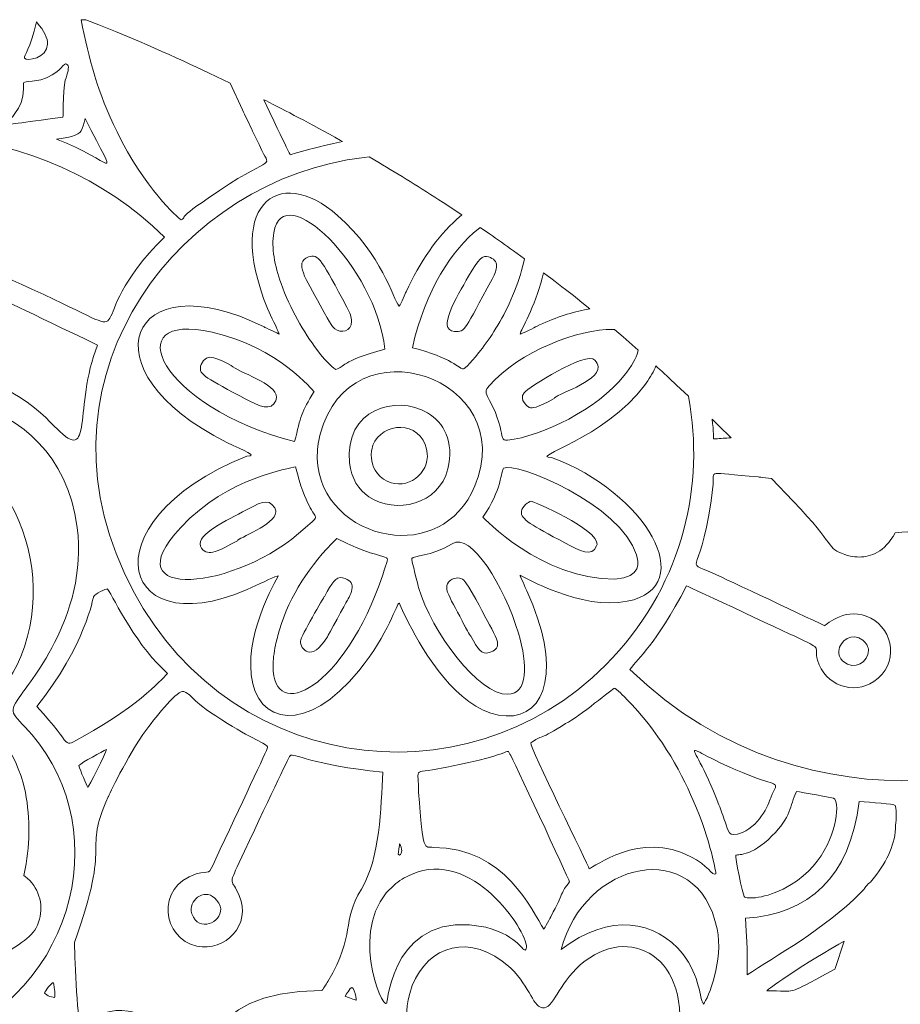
# Model space of a CAD drawing. Header units: inches. Extents: x 11 to 851, y 149 to 714.
# Tile 3 of 7: x 210 to 424, y 389 to 628. Entities that reach past the tile are written whole.
import ezdxf

# ---------------------------------------------------------------- set-up
doc = ezdxf.new("R2010")
doc.units = ezdxf.units.IN
doc.header["$MEASUREMENT"] = 0
doc.layers.add('Layer 1', color=7, linetype='Continuous')

msp = doc.modelspace()

# ---------------------------------------------------------------- linework, layer by layer
at = {"layer": 'Layer 1', "lineweight": 0}
for points, knots in [([(217.02, 622.2), (217.05, 623.55), (216.34, 625.32), (214.31, 627.55), (212.91, 620.89), (211.19, 619.49), (211.41, 618.74), (211.95, 617.96), (216.93, 618.75), (217.02, 622.2)], [0, 0, 0, 0, 1, 1, 1, 2, 2, 2, 3, 3, 3, 3]), ([(261.31, 612.69), (261.31, 612.69), (256.23, 615.14), (256.23, 615.14), (248.17, 618.96), (238.6, 623.27), (227.35, 627.7), (227.35, 627.7), (226.29, 628.11), (226.29, 628.11), (226.29, 628.11), (225.17, 628.09), (225.17, 628.09), (227.11, 618.31), (229.15, 610.46), (233.88, 600.89), (240.55, 587.13), (248.61, 580.03), (249.47, 579.49), (251.41, 580.57), (247.21, 578.74), (256.03, 584.76), (271.62, 595.73), (271.41, 591.53), (269.04, 596.37), (267.21, 600.16), (265.66, 603.42), (264.34, 606.21), (264.34, 606.21), (261.31, 612.69), (261.31, 612.69)], [0, 0, 0, 0, 1, 1, 1, 2, 2, 2, 3, 3, 3, 4, 4, 4, 5, 5, 5, 6, 6, 6, 7, 7, 7, 8, 8, 8, 9, 9, 9, 10, 10, 10, 10]), ([(217.12, 614.15), (216.09, 613.68), (214.82, 613.31), (213.24, 613.15), (210.66, 612.82), (211.19, 613.36), (211.19, 611.32), (211.19, 606.23), (207.37, 603.76), (207.25, 603.01), (207.15, 602.35), (209.93, 603.03), (220.76, 604.44), (220.76, 604.54), (220.87, 613.36), (221.52, 614.01), (222.05, 615.73), (222.38, 616.91), (221.62, 617.34), (221.06, 617.74), (220.19, 615.54), (217.12, 614.15)], [0, 0, 0, 0, 1, 1, 1, 2, 2, 2, 3, 3, 3, 4, 4, 4, 5, 5, 5, 6, 6, 6, 7, 7, 7, 7]), ([(288.63, 598.48), (288.63, 598.48), (288.13, 598.77), (288.13, 598.77), (280.8, 602.9), (274.61, 606.11), (269.98, 608.44), (269.98, 608.44), (269.51, 608.68), (269.51, 608.68), (269.51, 608.68), (270.98, 605.56), (270.98, 605.56), (276.53, 593.89), (275.92, 595.38), (275.92, 595.3), (280.22, 596.53), (283.67, 597.41), (286.45, 598.03), (286.45, 598.03), (288.63, 598.48), (288.63, 598.48)], [0, 0, 0, 0, 1, 1, 1, 2, 2, 2, 3, 3, 3, 4, 4, 4, 5, 5, 5, 6, 6, 6, 7, 7, 7, 7]), ([(142.24, 587.52), (142.3, 586.02), (145.97, 585.4), (150.55, 583.25), (173.88, 572.18), (180.44, 545.51), (181.41, 543.9), (208.29, 543.9), (218.07, 529.39), (219.15, 528.85), (228.29, 519.71), (223.24, 534.01), (229.15, 549.06), (194.85, 565.51), (200.33, 563.26), (197.22, 561.54), (190.87, 557.88), (182.91, 562.4), (183.67, 570.03), (184.74, 581), (200.33, 580.57), (201.41, 570.35), (201.73, 567.23), (199.47, 569.06), (216.14, 561.32), (241.94, 549.39), (223.34, 553.36), (245.38, 575.3), (216.14, 604.54), (166.46, 606.69), (144.64, 590.35), (142.92, 589.07), (142.21, 588.21), (142.24, 587.52)], [0, 0, 0, 0, 1, 1, 1, 2, 2, 2, 3, 3, 3, 4, 4, 4, 5, 5, 5, 6, 6, 6, 7, 7, 7, 8, 8, 8, 9, 9, 9, 10, 10, 10, 11, 11, 11, 11]), ([(219.15, 599.06), (233.13, 594.01), (234.74, 586.91), (226.14, 604.11), (225.33, 601.29), (225.49, 600.46), (222.86, 599.77), (221.98, 599.54), (220.79, 599.33), (219.15, 599.06)], [0, 0, 0, 0, 1, 1, 1, 2, 2, 2, 3, 3, 3, 3]), ([(372.6, 536.62), (372.6, 536.62), (369.71, 539.36), (369.71, 539.36), (368.11, 540.86), (366.57, 542.28), (365.08, 543.64), (365.08, 543.64), (364.71, 543.98), (364.71, 543.98), (364.71, 543.98), (364.53, 543.54), (364.53, 543.54), (363.89, 542.18), (363.04, 540.76), (361.94, 539.28), (352.37, 526.27), (333.55, 521.75), (339.36, 521.75), (362.15, 513.37), (375.59, 490.46), (357.75, 486.81), (346.56, 484.55), (332.59, 492.83), (331.72, 493.15), (331.72, 493.04), (333.12, 489.93), (333.34, 489.39), (341.94, 470.89), (338.18, 458.53), (328.39, 458.96), (318.04, 459.4), (309.68, 472.15), (305.42, 480.1), (303.49, 483.72), (302.41, 486.34), (302.37, 486.38), (301.73, 486.38), (300.01, 479.07), (292.59, 469.93), (280.01, 454.44), (267.75, 456.81), (266.46, 468.96), (265.17, 480.57), (273.56, 493.58), (273.02, 493.04), (272.7, 493.04), (268.61, 491.11), (268.61, 491.11), (234.42, 474.01), (225.39, 506.05), (265.38, 522.07), (268.39, 522.07), (264.74, 523.37), (260.55, 525.41), (225.49, 542.72), (236.68, 569.92), (269.58, 553.47), (269.79, 553.36), (273.23, 551.75), (273.23, 551.75), (273.23, 551.97), (271.94, 554.87), (271.51, 555.41), (259.04, 583.15), (273.13, 593.25), (287.43, 580.57), (298.29, 570.89), (300.87, 560.35), (302.37, 558.52), (303.02, 559.17), (303.77, 561.64), (304.09, 561.97), (307.36, 569.36), (311.75, 575.42), (316.31, 579.6), (316.31, 579.6), (317.56, 580.69), (317.56, 580.69), (317.56, 580.69), (313.05, 583.67), (313.05, 583.67), (307.56, 587.24), (302.32, 590.48), (297.43, 593.39), (297.43, 593.39), (295.06, 594.78), (295.06, 594.78), (295.06, 594.78), (293.92, 594.66), (293.92, 594.66), (249.66, 589.43), (213.04, 542.9), (235.6, 493.8), (258.07, 444.77), (318.39, 436.81), (352.48, 471.32), (370.87, 489.91), (376.2, 513.37), (373.03, 534.15), (373.03, 534.15), (372.6, 536.62), (372.6, 536.62)], [0, 0, 0, 0, 1, 1, 1, 2, 2, 2, 3, 3, 3, 4, 4, 4, 5, 5, 5, 6, 6, 6, 7, 7, 7, 8, 8, 8, 9, 9, 9, 10, 10, 10, 11, 11, 11, 12, 12, 12, 13, 13, 13, 14, 14, 14, 15, 15, 15, 16, 16, 16, 17, 17, 17, 18, 18, 18, 19, 19, 19, 20, 20, 20, 21, 21, 21, 22, 22, 22, 23, 23, 23, 24, 24, 24, 25, 25, 25, 26, 26, 26, 27, 27, 27, 28, 28, 28, 29, 29, 29, 30, 30, 30, 31, 31, 31, 32, 32, 32, 33, 33, 33, 34, 34, 34, 34]), ([(40.44, 578.75), (40.44, 578.75), (43.36, 573.06), (43.36, 573.06), (43.36, 573.06), (45.58, 568.9), (45.58, 568.9), (45.58, 568.9), (46.05, 569.09), (46.05, 569.09), (60.84, 574.74), (79.72, 573.44), (94.75, 561.64), (109.58, 570.57), (123.35, 576.59), (140.23, 570.46), (166.57, 560.89), (167.97, 533.69), (168.72, 532.72), (202.16, 532.72), (218.61, 502.94), (212.16, 478.31), (208.29, 463.69), (200.23, 462.4), (201.52, 459.17), (202.27, 457.35), (209.37, 451.65), (211.62, 440.36), (212.89, 433.96), (212.72, 427.17), (211.34, 420.59), (211.34, 420.59), (211.24, 420.17), (211.24, 420.17), (211.24, 420.17), (211.59, 419.95), (211.59, 419.95), (214.85, 417.5), (216.09, 413.23), (215.04, 409.58), (213.85, 405.42), (211.57, 404.37), (204.8, 400.17), (204.8, 400.17), (200.34, 397.33), (200.34, 397.33), (200.34, 397.33), (199.35, 396.15), (199.35, 396.15), (195.06, 391.25), (189.85, 387.38), (183.96, 385.13), (183.96, 385.13), (183.21, 384.87), (183.21, 384.87), (183.21, 384.87), (178.77, 381.25), (178.77, 381.25), (177.16, 379.89), (175.44, 378.4), (173.65, 376.79), (173.65, 376.79), (171.82, 375.12), (171.82, 375.12), (171.82, 375.12), (171.81, 375.05), (171.81, 375.05), (171.13, 370.13), (169.1, 363.66), (163.24, 357.24), (159.04, 352.63), (153.66, 348.94), (147.83, 346.37), (147.83, 346.37), (146.24, 345.71), (146.24, 345.71), (146.24, 345.71), (144.87, 343.69), (144.87, 343.69), (143.12, 341.01), (141.42, 338.18), (139.77, 335.2), (139.77, 335.2), (139.02, 333.8), (139.02, 333.8), (139.02, 333.8), (139.96, 333.87), (139.96, 333.87), (150.41, 334.91), (159.47, 339.04), (164.85, 344.66), (182.48, 363.05), (176.36, 377.67), (185.93, 377.67), (224.2, 389.29), (233.45, 431), (213.24, 454.34), (208.29, 460.14), (207.11, 459.39), (210.76, 464.34), (211.19, 465.41), (227.11, 483.04), (224.2, 504.76), (219.36, 541.11), (177.86, 537.88), (177.75, 537.88), (175.6, 538.53), (176.57, 540.46), (175.5, 544.01), (167.11, 571.64), (143.35, 589.06), (113.35, 579.06), (105.07, 576.27), (97.43, 571.21), (96.47, 570.67), (92.92, 568.74), (92.7, 571.54), (87.97, 575.08), (76.93, 583.69), (57.75, 584.84), (41.37, 579.09), (41.37, 579.09), (40.44, 578.75), (40.44, 578.75)], [0, 0, 0, 0, 1, 1, 1, 2, 2, 2, 3, 3, 3, 4, 4, 4, 5, 5, 5, 6, 6, 6, 7, 7, 7, 8, 8, 8, 9, 9, 9, 10, 10, 10, 11, 11, 11, 12, 12, 12, 13, 13, 13, 14, 14, 14, 15, 15, 15, 16, 16, 16, 17, 17, 17, 18, 18, 18, 19, 19, 19, 20, 20, 20, 21, 21, 21, 22, 22, 22, 23, 23, 23, 24, 24, 24, 25, 25, 25, 26, 26, 26, 27, 27, 27, 28, 28, 28, 29, 29, 29, 30, 30, 30, 31, 31, 31, 32, 32, 32, 33, 33, 33, 34, 34, 34, 35, 35, 35, 36, 36, 36, 37, 37, 37, 38, 38, 38, 39, 39, 39, 40, 40, 40, 41, 41, 41, 41]), ([(282.39, 547.97), (284.22, 545.53), (285.89, 543.79), (287, 543.15), (289.36, 543.79), (287.75, 544.98), (298.93, 548.1), (296.67, 568.09), (274.2, 590.03), (271.94, 576.37), (271.34, 572.74), (272.16, 568.38), (273.71, 564.02), (275.84, 558.02), (279.34, 552.03), (282.39, 547.97)], [0, 0, 0, 0, 1, 1, 1, 2, 2, 2, 3, 3, 3, 4, 4, 4, 5, 5, 5, 5]), ([(332.79, 570.04), (332.79, 570.04), (330.18, 571.95), (330.18, 571.95), (328.22, 573.36), (326.27, 574.74), (324.34, 576.08), (324.34, 576.08), (322.07, 577.63), (322.07, 577.63), (322.07, 577.63), (321.55, 577.26), (321.55, 577.26), (315.46, 572.43), (308.65, 562.4), (305.6, 548.42), (315.17, 546.05), (317.1, 543.15), (317.96, 543.26), (318.28, 543.31), (320.22, 545.19), (322.6, 548.34), (324.98, 551.48), (327.8, 555.89), (329.9, 561), (331.16, 564.03), (332.03, 566.69), (332.58, 568.98), (332.58, 568.98), (332.79, 570.04), (332.79, 570.04)], [0, 0, 0, 0, 1, 1, 1, 2, 2, 2, 3, 3, 3, 4, 4, 4, 5, 5, 5, 6, 6, 6, 7, 7, 7, 8, 8, 8, 9, 9, 9, 10, 10, 10, 10]), ([(290.8, 554.87), (290.85, 552.23), (288.15, 551.91), (286.78, 553.04), (286.35, 553.36), (286.03, 553.47), (283.23, 558.74), (279.68, 565.41), (276.78, 569.06), (280.33, 570.46), (282.8, 571.53), (283.77, 569.28), (289.68, 558.31), (290.46, 556.89), (290.79, 555.75), (290.8, 554.87)], [0, 0, 0, 0, 1, 1, 1, 2, 2, 2, 3, 3, 3, 4, 4, 4, 5, 5, 5, 5]), ([(326.04, 568.17), (326.01, 567.41), (325.68, 566.41), (324.95, 565.08), (318.18, 552.72), (318.61, 552.18), (315.81, 552.4), (311.4, 552.72), (316.24, 560.46), (319.25, 565.84), (321.62, 570.03), (322.69, 571), (324.09, 570.46), (325.3, 570.06), (326.09, 569.44), (326.04, 568.17)], [0, 0, 0, 0, 1, 1, 1, 2, 2, 2, 3, 3, 3, 4, 4, 4, 5, 5, 5, 5]), ([(348.71, 557.84), (348.71, 557.84), (346.77, 559.42), (346.77, 559.42), (343.89, 561.73), (341.48, 563.58), (339.5, 565.07), (339.5, 565.07), (337.44, 566.62), (337.44, 566.62), (337.44, 566.62), (337.14, 565.34), (337.14, 565.34), (335.33, 558.46), (331.99, 552.69), (331.72, 551.75), (332.05, 551.75), (335.6, 553.47), (335.7, 553.58), (339.86, 555.59), (343.79, 556.91), (347.35, 557.61), (347.35, 557.61), (348.71, 557.84), (348.71, 557.84)], [0, 0, 0, 0, 1, 1, 1, 2, 2, 2, 3, 3, 3, 4, 4, 4, 5, 5, 5, 6, 6, 6, 7, 7, 7, 8, 8, 8, 8]), ([(281.73, 537.77), (281.62, 537.77), (273.13, 548.53), (257, 552.18), (233.56, 557.45), (244.2, 534.01), (277, 525.62), (278.5, 531.75), (278.61, 532.72), (281.73, 537.77)], [0, 0, 0, 0, 1, 1, 1, 2, 2, 2, 3, 3, 3, 3]), ([(282.51, 521.54), (282.74, 511.46), (290.81, 504.54), (299.68, 503.09), (307.85, 501.76), (316.71, 505.09), (320.76, 514.87), (331.72, 541.21), (290.44, 555.08), (283.23, 527.45), (282.69, 525.38), (282.47, 523.41), (282.51, 521.54)], [0, 0, 0, 0, 1, 1, 1, 2, 2, 2, 3, 3, 3, 4, 4, 4, 4]), ([(360.44, 547.82), (360.44, 547.82), (356.79, 551.03), (356.79, 551.03), (356.79, 551.03), (354.69, 552.83), (354.69, 552.83), (354.69, 552.83), (354.26, 552.85), (354.26, 552.85), (346, 553.02), (331.67, 547.56), (324.2, 539.17), (322.16, 536.91), (324.95, 536.59), (326.89, 529.17), (327.53, 526.81), (327.1, 525.73), (328.71, 525.95), (337.1, 526.91), (350.43, 533.47), (356.99, 541.64), (358.88, 543.96), (359.95, 545.88), (360.36, 547.44), (360.36, 547.44), (360.44, 547.82), (360.44, 547.82)], [0, 0, 0, 0, 1, 1, 1, 2, 2, 2, 3, 3, 3, 4, 4, 4, 5, 5, 5, 6, 6, 6, 7, 7, 7, 8, 8, 8, 9, 9, 9, 9]), ([(272.6, 536.32), (272.59, 535.82), (272.39, 535.3), (271.94, 534.76), (270.44, 532.93), (267.32, 534.76), (263.66, 536.7), (254.95, 541.43), (253.45, 542.07), (254.31, 544.33), (255.6, 547.66), (258.72, 545.51), (261.62, 544.12), (263.31, 542.42), (272.66, 539.82), (272.6, 536.32)], [0, 0, 0, 0, 1, 1, 1, 2, 2, 2, 3, 3, 3, 4, 4, 4, 5, 5, 5, 5]), ([(350.71, 543.78), (350.87, 540.07), (340, 536.99), (340, 536.05), (335.7, 533.69), (334.74, 533.69), (333.98, 533.9), (333.55, 534.12), (331.4, 535.73), (332.69, 537.45), (333.66, 538.74), (347.75, 547.66), (349.9, 545.41), (350.43, 544.86), (350.68, 544.31), (350.71, 543.78)], [0, 0, 0, 0, 1, 1, 1, 2, 2, 2, 3, 3, 3, 4, 4, 4, 5, 5, 5, 5]), ([(309.25, 532.61), (313.22, 530.25), (315.79, 525.65), (314.2, 518.96), (312.11, 510.3), (301.42, 507.87), (295.05, 512.21), (292.55, 513.91), (290.72, 516.65), (290.33, 520.46), (288.99, 533.45), (301.68, 537.12), (309.25, 532.61)], [0, 0, 0, 0, 1, 1, 1, 2, 2, 2, 3, 3, 3, 4, 4, 4, 4]), ([(309.22, 521.98), (309.26, 522.9), (309.1, 523.88), (308.72, 524.87), (306.24, 531.32), (296.89, 529.92), (295.71, 523.58), (295.65, 523.31), (295.6, 522.87), (295.6, 522.34), (295.6, 520.72), (296.11, 518.18), (298.61, 516.48), (303.33, 513.4), (309.04, 516.97), (309.22, 521.98)], [0, 0, 0, 0, 1, 1, 1, 2, 2, 2, 3, 3, 3, 4, 4, 4, 5, 5, 5, 5]), ([(382.95, 526.56), (382.95, 526.56), (380.01, 529.48), (380.01, 529.48), (380.01, 529.48), (378.35, 531.09), (378.35, 531.09), (378.35, 531.09), (378.49, 529.97), (378.49, 529.97), (378.63, 528.67), (378.71, 527.42), (378.71, 526.27), (379.94, 526.34), (381.17, 526.42), (382.4, 526.51), (382.4, 526.51), (382.95, 526.56), (382.95, 526.56)], [0, 0, 0, 0, 1, 1, 1, 2, 2, 2, 3, 3, 3, 4, 4, 4, 5, 5, 5, 6, 6, 6, 6]), ([(282.07, 507.32), (281.92, 508.24), (279.63, 509.75), (277.21, 519.49), (275.81, 518.96), (261.08, 517.24), (249.36, 504.76), (232.37, 486.7), (262.8, 489.17), (279.58, 504.66), (281.47, 506.43), (282.16, 506.77), (282.07, 507.32)], [0, 0, 0, 0, 1, 1, 1, 2, 2, 2, 3, 3, 3, 4, 4, 4, 4]), ([(322.69, 507.24), (322.8, 507.24), (336.67, 492.18), (354.73, 492.18), (361.4, 492.61), (360.54, 496.48), (360, 498.1), (356.35, 510.35), (330.43, 520.89), (327.75, 519.17), (327.1, 518.53), (327.32, 513.9), (322.69, 507.24)], [0, 0, 0, 0, 1, 1, 1, 2, 2, 2, 3, 3, 3, 4, 4, 4, 4]), ([(414.13, 497.57), (412.53, 497.56), (411.22, 497.93), (410.55, 498.17), (405.97, 499.85), (408.71, 499.95), (398.06, 511.13), (398.06, 511.13), (392.76, 516.64), (392.76, 516.64), (392.76, 516.64), (391.3, 516.84), (391.3, 516.84), (390.44, 516.95), (389.79, 517.02), (389.57, 517.02), (376.67, 518.1), (378.93, 518.74), (378.6, 515.3), (376.13, 491.75), (370.86, 497.13), (378.5, 493.69), (378.5, 493.69), (400, 483.58), (405.7, 480.89), (406.13, 481.11), (411.08, 485.84), (416.88, 482.72), (422.37, 479.82), (423.87, 471.54), (417.63, 467.35), (412.69, 464.01), (405.7, 466.38), (403.98, 472.51), (402.9, 476.16), (405.49, 474.87), (399.57, 477.78), (399.57, 477.78), (372.69, 490.36), (372.15, 490.57), (364.3, 475.73), (360.65, 473.37), (358.39, 470.25), (402.37, 427.35), (466.02, 444.87), (462.79, 459.6), (458.52, 479.13), (447.51, 493.42), (433.08, 502.86), (433.08, 502.86), (431.28, 504.01), (431.28, 504.01), (431.28, 504.01), (430.84, 504.02), (430.84, 504.02), (429.68, 504.02), (427.48, 503.91), (422.77, 503.41), (420.24, 498.74), (416.79, 497.61), (414.13, 497.57)], [0, 0, 0, 0, 1, 1, 1, 2, 2, 2, 3, 3, 3, 4, 4, 4, 5, 5, 5, 6, 6, 6, 7, 7, 7, 8, 8, 8, 9, 9, 9, 10, 10, 10, 11, 11, 11, 12, 12, 12, 13, 13, 13, 14, 14, 14, 15, 15, 15, 16, 16, 16, 17, 17, 17, 18, 18, 18, 19, 19, 19, 20, 20, 20, 20]), ([(272.43, 508.52), (272.31, 505.36), (263.13, 502.12), (263.13, 501.54), (258.61, 499.07), (256.03, 497.56), (254.42, 499.71), (252.37, 502.51), (259.36, 505.84), (264.31, 508.53), (268.5, 510.68), (270.44, 512.18), (272.16, 509.49), (272.36, 509.17), (272.44, 508.85), (272.43, 508.52)], [0, 0, 0, 0, 1, 1, 1, 2, 2, 2, 3, 3, 3, 4, 4, 4, 5, 5, 5, 5]), ([(350.42, 500.59), (350.41, 500.47), (350.38, 500.36), (350.33, 500.25), (349.04, 497.45), (346.46, 498.96), (342.58, 501), (334.52, 505.41), (331.83, 506.7), (332.05, 508.63), (332.26, 509.92), (333.77, 511), (334.41, 511.11), (334.83, 511.21), (350.89, 504.25), (350.42, 500.59)], [0, 0, 0, 0, 1, 1, 1, 2, 2, 2, 3, 3, 3, 4, 4, 4, 5, 5, 5, 5]), ([(331.34, 479.05), (327.96, 490.45), (319.74, 503.79), (315.27, 500.79), (309.79, 497.56), (305.92, 497.99), (305.49, 497.24), (305.27, 496.91), (307.1, 490.36), (307.1, 490.14), (310.22, 479.39), (321.73, 464.01), (328.71, 464.23), (333.69, 464.36), (333.65, 471.25), (331.34, 479.05)], [0, 0, 0, 0, 1, 1, 1, 2, 2, 2, 3, 3, 3, 4, 4, 4, 5, 5, 5, 5]), ([(273.32, 479.87), (272.96, 478.66), (272.64, 477.43), (272.37, 476.16), (271.96, 474.22), (271.76, 472.52), (271.75, 471.06), (271.67, 456.99), (289.14, 465.59), (298.39, 493.26), (300.22, 500.14), (301.73, 494.87), (287.21, 502.08), (280.63, 495.49), (275.85, 488.33), (273.32, 479.87)], [0, 0, 0, 0, 1, 1, 1, 2, 2, 2, 3, 3, 3, 4, 4, 4, 5, 5, 5, 5]), ([(290.96, 490.18), (290.93, 488.87), (289.99, 487.41), (289.68, 486.81), (289.58, 486.7), (285.06, 478.31), (284.95, 478.21), (281.08, 471.65), (278.39, 475.3), (278.39, 477.13), (278.5, 478.31), (284.09, 487.88), (284.31, 488.1), (286.03, 491.22), (287, 492.94), (288.61, 492.51), (290.44, 492.13), (290.98, 491.2), (290.96, 490.18)], [0, 0, 0, 0, 1, 1, 1, 2, 2, 2, 3, 3, 3, 4, 4, 4, 5, 5, 5, 6, 6, 6, 6]), ([(326.29, 476.37), (326.27, 475.45), (325.69, 474.78), (324.2, 474.34), (322.37, 473.8), (321.51, 475.2), (319.79, 478.31), (319.57, 478.42), (318.28, 480.79), (318.28, 480.89), (315.17, 487.35), (312.05, 490.57), (315.27, 492.18), (315.81, 492.51), (317.32, 492.72), (318.07, 491.97), (319.04, 491), (323.12, 483.47), (323.12, 483.26), (324.74, 480.17), (326.31, 477.92), (326.29, 476.37)], [0, 0, 0, 0, 1, 1, 1, 2, 2, 2, 3, 3, 3, 4, 4, 4, 5, 5, 5, 6, 6, 6, 7, 7, 7, 7]), ([(246.14, 469.28), (246.03, 469.39), (244.74, 470.68), (244.74, 470.68), (238.29, 476.49), (231.94, 489.71), (231.51, 489.82), (231.19, 489.93), (228.5, 488.64), (228.18, 487.88), (228.07, 487.78), (226.25, 476.16), (214.42, 461.22), (223.77, 451.33), (220.12, 451), (225.49, 453.91), (240.22, 461.97), (245.38, 468.64), (246.14, 469.28)], [0, 0, 0, 0, 1, 1, 1, 2, 2, 2, 3, 3, 3, 4, 4, 4, 5, 5, 5, 6, 6, 6, 6]), ([(416.32, 474.85), (416.3, 475.73), (415.89, 476.62), (414.95, 477.35), (412.45, 479.52), (409.28, 477.22), (409.13, 474.71), (409.07, 473.88), (409.36, 473.02), (410.11, 472.29), (413.01, 469.71), (416.4, 472.21), (416.32, 474.85)], [0, 0, 0, 0, 1, 1, 1, 2, 2, 2, 3, 3, 3, 4, 4, 4, 4]), ([(227.44, 385.21), (229.32, 386.36), (232.33, 387.91), (236.57, 387.24), (242.05, 386.38), (245.17, 382.51), (245.81, 375.85), (252.05, 375.85), (253.56, 372.94), (254.09, 372.83), (256.03, 372.3), (252.59, 392.08), (283.56, 392.3), (283.77, 392.19), (284.74, 394.02), (285.06, 394.45), (292.05, 406.38), (288.18, 408.53), (293.23, 416.92), (297.75, 424.45), (297.96, 436.59), (298.39, 445.3), (281.08, 447.02), (276.67, 450.14), (275.92, 449.28), (275.49, 448.85), (270.44, 438.1), (263.56, 423.37), (260.76, 417.35), (261.73, 419.71), (263.56, 415.31), (266.57, 408.32), (260.22, 401.54), (253.23, 403.05), (244.95, 404.77), (243.02, 417.46), (253.13, 420.57), (256.67, 421.65), (255.81, 419.71), (257.86, 424.23), (263.66, 436.7), (270.44, 450.9), (270.44, 451.33), (270.33, 452.19), (266.57, 453.37), (259.36, 457.99), (250.76, 463.48), (252.91, 463.58), (250.12, 464.87), (248.72, 465.52), (243.66, 459.17), (241.08, 455.73), (236.14, 448.96), (231.84, 439.5), (231.73, 439.28), (225.28, 425.09), (232.91, 430.04), (223.56, 403.91), (223.56, 402.51), (223.99, 384.77), (225.28, 384.12), (225.6, 383.96), (226.32, 384.51), (227.44, 385.21)], [0, 0, 0, 0, 1, 1, 1, 2, 2, 2, 3, 3, 3, 4, 4, 4, 5, 5, 5, 6, 6, 6, 7, 7, 7, 8, 8, 8, 9, 9, 9, 10, 10, 10, 11, 11, 11, 12, 12, 12, 13, 13, 13, 14, 14, 14, 15, 15, 15, 16, 16, 16, 17, 17, 17, 18, 18, 18, 19, 19, 19, 20, 20, 20, 21, 21, 21, 21]), ([(373.8, 438.41), (370.46, 446.19), (365.29, 455.3), (357.53, 463.15), (357.21, 463.48), (354.95, 465.73), (354.63, 465.73), (354.41, 465.73), (346.03, 458.74), (342.8, 457.13), (336.46, 452.94), (337.1, 454.44), (334.31, 452.4), (333.88, 451.76), (348.5, 422.29), (348.5, 421.86), (349.57, 422.08), (360.76, 431.22), (373.23, 424.77), (377.21, 422.72), (378.5, 420.04), (379.25, 420.57), (379.37, 420.63), (378.1, 428.42), (373.8, 438.41)], [0, 0, 0, 0, 1, 1, 1, 2, 2, 2, 3, 3, 3, 4, 4, 4, 5, 5, 5, 6, 6, 6, 7, 7, 7, 8, 8, 8, 8]), ([(381.51, 433.26), (382.26, 431.11), (382.15, 429.18), (385.7, 430.68), (390.32, 432.51), (392.37, 438.42), (392.69, 439.28), (394.2, 443.05), (394.95, 441.76), (389.36, 443.8), (368.59, 451.46), (372.77, 456.38), (380.02, 437.39), (380.51, 436.12), (381, 434.75), (381.51, 433.26)], [0, 0, 0, 0, 1, 1, 1, 2, 2, 2, 3, 3, 3, 4, 4, 4, 5, 5, 5, 5]), ([(231.3, 450.79), (230.33, 450.36), (225.39, 447.67), (224.63, 446.92), (224.96, 445.73), (226.46, 442.08), (226.78, 441.54), (226.78, 441.65), (231.3, 449.93), (231.3, 450.79)], [0, 0, 0, 0, 1, 1, 1, 2, 2, 2, 3, 3, 3, 3]), ([(343.77, 418.64), (343.34, 419.82), (329.57, 449.39), (329.25, 449.71), (328.39, 451.43), (330.76, 449.5), (310.44, 445.84), (307.55, 445.51), (306.97, 445.63), (306.94, 444.44), (306.92, 443.72), (307.1, 442.52), (307.1, 440.47), (308.07, 425.41), (308.61, 427.24), (310.65, 427.03), (328.07, 427.03), (334.74, 411.54), (337.53, 407.13), (337.53, 407.24), (339.25, 410.14), (339.25, 410.36), (342.37, 415.95), (341.51, 416.06), (343.77, 418.64)], [0, 0, 0, 0, 1, 1, 1, 2, 2, 2, 3, 3, 3, 4, 4, 4, 5, 5, 5, 6, 6, 6, 7, 7, 7, 8, 8, 8, 8]), ([(386.29, 414.96), (387.33, 414.38), (392.29, 414.77), (397.53, 417.99), (406.08, 423.24), (408.64, 432.11), (408.61, 436.44), (408.6, 437.89), (408.31, 438.83), (407.85, 438.96), (407.64, 438.96), (400.11, 440.57), (398.82, 440.57), (397.21, 437.03), (397.53, 434.44), (392.9, 429.82), (387.74, 424.55), (384.3, 425.41), (384.09, 425.09), (383.87, 424.88), (385.81, 415.52), (386.13, 415.09), (386.16, 415.04), (386.22, 415), (386.29, 414.96)], [0, 0, 0, 0, 1, 1, 1, 2, 2, 2, 3, 3, 3, 4, 4, 4, 5, 5, 5, 6, 6, 6, 7, 7, 7, 8, 8, 8, 8]), ([(415.24, 416.86), (415.24, 416.86), (415.37, 417.08), (415.37, 417.08), (415.8, 417.74), (416.15, 418.03), (416.57, 418.42), (416.57, 418.42), (416.81, 418.61), (416.81, 418.61), (416.81, 418.61), (417.77, 419.79), (417.77, 419.79), (420.9, 423.78), (422.9, 428.02), (422.9, 432.4), (423.12, 433.69), (423.12, 436.92), (422.8, 437.24), (422.47, 437.56), (416.88, 437.99), (414.09, 438.21), (411.72, 419.61), (401.94, 410.9), (386.45, 409.82), (387.02, 400.31), (386.92, 399.62), (386.88, 398.15), (386.86, 397.66), (386.86, 397.08), (386.88, 396.06), (393.54, 400.43), (405.94, 407.44), (414.31, 415.89), (414.31, 415.89), (415.24, 416.86), (415.24, 416.86)], [0, 0, 0, 0, 1, 1, 1, 2, 2, 2, 3, 3, 3, 4, 4, 4, 5, 5, 5, 6, 6, 6, 7, 7, 7, 8, 8, 8, 9, 9, 9, 10, 10, 10, 11, 11, 11, 12, 12, 12, 12]), ([(379.57, 407.24), (374.84, 430.14), (347.1, 423.69), (341.72, 402.19), (353.44, 411.33), (364.73, 409.28), (371.19, 401.22), (375.59, 395.52), (375.27, 390.25), (376.24, 388.96), (377.42, 390.36), (381.19, 399.61), (379.57, 407.24)], [0, 0, 0, 0, 1, 1, 1, 2, 2, 2, 3, 3, 3, 4, 4, 4, 4]), ([(301.15, 417.89), (289.69, 408.29), (298.19, 387.52), (299.36, 389.18), (299.47, 389.29), (301.08, 412.4), (323.45, 407.67), (331.94, 405.2), (332.26, 401.44), (333.12, 402.19), (333.24, 402.31), (333.3, 402.51), (333.3, 402.79), (333.3, 406.91), (320.1, 426.92), (305.38, 420.47), (303.74, 419.75), (302.34, 418.88), (301.15, 417.89)], [0, 0, 0, 0, 1, 1, 1, 2, 2, 2, 3, 3, 3, 4, 4, 4, 5, 5, 5, 6, 6, 6, 6]), ([(302.16, 425.41), (302.49, 424.81), (302.95, 425.38), (302.99, 426.23), (303.01, 426.75), (302.88, 427.36), (302.48, 427.89), (302.48, 427.89), (302.16, 425.52), (302.16, 425.41)], [0, 0, 0, 0, 1, 1, 1, 2, 2, 2, 3, 3, 3, 3]), ([(259.06, 412.07), (259.03, 412.53), (258.89, 413.01), (258.61, 413.48), (256.16, 417.52), (252.07, 415.07), (251.88, 412.15), (251.85, 411.74), (251.9, 411.31), (252.05, 410.9), (253.74, 406.19), (259.22, 408.82), (259.06, 412.07)], [0, 0, 0, 0, 1, 1, 1, 2, 2, 2, 3, 3, 3, 4, 4, 4, 4]), ([(388.03, 323.92), (388.03, 323.92), (388.1, 324.26), (388.1, 324.26), (388.59, 326.55), (389.11, 328.93), (389.67, 331.4), (389.67, 331.4), (390.8, 336.24), (390.8, 336.24), (390.8, 336.24), (389.61, 337.38), (389.61, 337.38), (387.85, 338.94), (386.08, 340.04), (384.63, 340.9), (377.53, 345.2), (383.44, 346.28), (387.42, 349.18), (396.78, 355.74), (398.17, 365.85), (393.44, 371.33), (382.37, 383.91), (369.03, 371.33), (370.22, 380.79), (373.01, 402.08), (356.56, 408.75), (345.38, 397.56), (340.54, 392.73), (339.47, 387.03), (336.67, 388.21), (335.49, 388.75), (334.71, 390.41), (333.46, 392.51), (332.21, 394.61), (330.49, 397.13), (327.42, 399.39), (317.85, 406.49), (307.86, 402.08), (304.95, 391.54), (302.59, 382.73), (307.1, 381.33), (303.23, 376.71), (302.05, 376.49), (286.89, 380.68), (280.54, 369.93), (276.57, 363.16), (279.36, 353.37), (291.08, 347.14), (299.68, 342.62), (285.28, 341.12), (280.33, 331.12), (275.71, 321.65), (281.94, 311.65), (294.84, 311.01), (299.47, 310.79), (306.13, 313.91), (304.74, 307.14), (300.54, 286.92), (321.94, 276.5), (333.55, 296.06), (340.76, 308.21), (337.96, 292.3), (351.62, 286.6), (361.83, 282.41), (371.4, 291.01), (370.65, 303.91), (370.33, 308.32), (369.68, 309.72), (370.97, 310.9), (372.8, 312.41), (375.92, 310.9), (376.35, 311.22), (376.82, 311.51), (379.51, 318.05), (387.38, 323.49), (387.38, 323.49), (388.03, 323.92), (388.03, 323.92)], [0, 0, 0, 0, 1, 1, 1, 2, 2, 2, 3, 3, 3, 4, 4, 4, 5, 5, 5, 6, 6, 6, 7, 7, 7, 8, 8, 8, 9, 9, 9, 10, 10, 10, 11, 11, 11, 12, 12, 12, 13, 13, 13, 14, 14, 14, 15, 15, 15, 16, 16, 16, 17, 17, 17, 18, 18, 18, 19, 19, 19, 20, 20, 20, 21, 21, 21, 22, 22, 22, 23, 23, 23, 24, 24, 24, 25, 25, 25, 26, 26, 26, 26]), ([(408.19, 397.41), (408.19, 397.41), (408.26, 397.63), (408.26, 397.63), (408.26, 397.63), (410.44, 404.28), (410.44, 404.28), (410.44, 404.28), (409.13, 403.53), (409.13, 403.53), (398.38, 397.24), (392.2, 392.78), (391.61, 392.19), (399.25, 392.19), (396.52, 391.23), (404.99, 395.75), (404.99, 395.75), (408.19, 397.41), (408.19, 397.41)], [0, 0, 0, 0, 1, 1, 1, 2, 2, 2, 3, 3, 3, 4, 4, 4, 5, 5, 5, 6, 6, 6, 6]), ([(291.94, 389.93), (291.94, 390.15), (291.3, 395.09), (290.01, 391.97), (289.9, 391.97), (289.9, 391.87), (289.25, 390.9), (290.87, 390.25), (291.73, 389.93), (291.94, 389.93)], [0, 0, 0, 0, 1, 1, 1, 2, 2, 2, 3, 3, 3, 3]), ([(218.79, 391.19), (218.78, 392.18), (218.56, 393.99), (218.4, 394.23), (217.97, 394.12), (216.35, 392.08), (216.25, 391.65), (216.68, 391.01), (218.61, 390.47), (218.72, 390.58), (218.77, 390.63), (218.79, 390.86), (218.79, 391.19)], [0, 0, 0, 0, 1, 1, 1, 2, 2, 2, 3, 3, 3, 4, 4, 4, 4])]:
    msp.add_open_spline(points, degree=3, knots=knots, dxfattribs=at)

doc.saveas('drawing.dxf')
